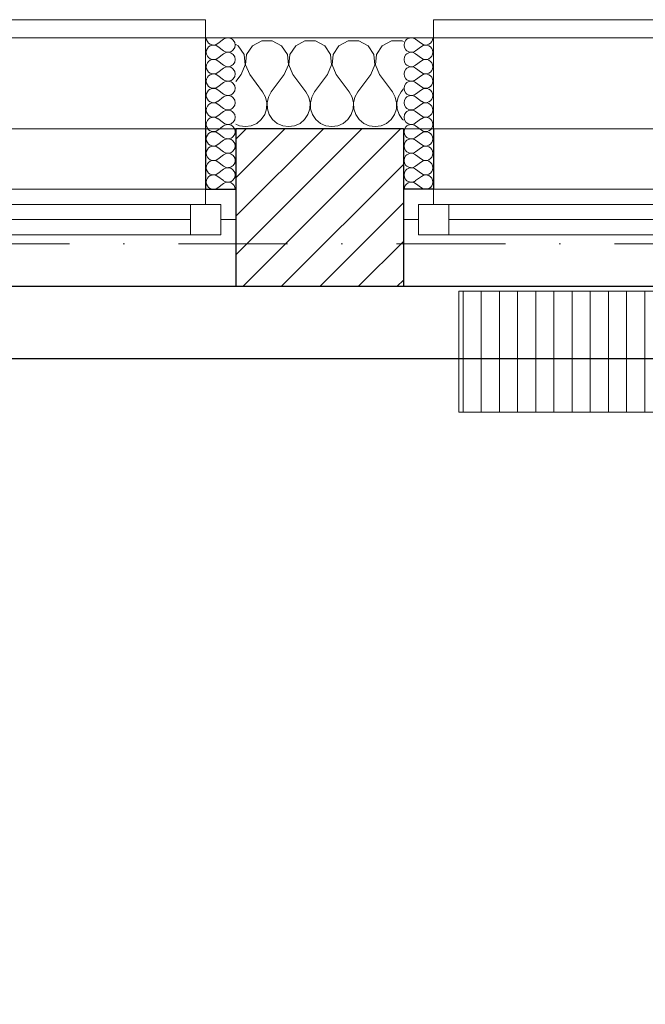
# Model space of a CAD drawing. Header units: millimetres. Extents: x 172139 to 266886, y 98118 to 138225.
# Tile 63 of 123: x 210056 to 211089, y 120080 to 121706. Entities that reach past the tile are written whole.
import ezdxf

# ---------------------------------------------------------------- set-up
doc = ezdxf.new("R2010")
doc.units = ezdxf.units.MM
doc.header["$MEASUREMENT"] = 0
doc.linetypes.add('Kropki i Kreski', pattern=[360, 180, -90, 0, -90])
for name, color, linetype in [('Konstrukcja - Siatki mod', 7, 'Continuous'), ('KR_INW', 7, 'Continuous'), ('NAPIS_SODON', 7, 'Continuous'), ('Okna ArchiCADa', 7, 'Continuous')]:
    doc.layers.add(name, color=color, linetype=linetype)
for name, color, linetype, lineweight, true_color in [('Konstrukcja - Siatki mod_Nr_pióra__48', 7, 'Continuous', 15, 0xa80f02), ('KR_INW_Nr_pióra__102', 7, 'Continuous', 5, 0xcccccc), ('Okna ArchiCADa_Nr_pióra__61', 7, 'Continuous', 13, 0x6a6a6a), ('Okna ArchiCADa_Nr_pióra__64', 7, 'Continuous', 13, 0x41c341), ('PRZEBUDOWA_GRZEJNIK_DEMONTAŻ_Nr_pióra__48', 7, 'Continuous', 15, 0xa80f02)]:
    doc.layers.add(name, color=color, linetype=linetype, lineweight=lineweight, true_color=true_color)
for name, color, linetype, lineweight in [('KR_INW_Nr_pióra__101', 252, 'Continuous', 5), ('KR_INW_Nr_pióra__27', 7, 'Continuous', 25), ('KR_INW_Nr_pióra__47', 7, 'Continuous', 15), ('NAPIS_SODON_Nr_pióra__1', 7, 'Continuous', 13), ('NAPIS_SODON_Nr_pióra__121', 255, 'Continuous', 0), ('Okna ArchiCADa_Nr_pióra__27', 7, 'Continuous', 25), ('STREFA_WYBURZENIA_Nr_pióra__121', 255, 'Continuous', 0)]:
    doc.layers.add(name, color=color, linetype=linetype, lineweight=lineweight)
doc.linetypes.add('X', pattern='A,0,[1,20231130_A.01.3_WYBURZENIA1.Shx,S=2.380952,R=0,X=0,Y=0],-300,0', length=300)

# ---------------------------------------------------------------- blocks, each defined once
blk = doc.blocks.new('Strop_1', base_point=(179225, 121523.3))
at = {"layer": 'NAPIS_SODON_Nr_pióra__1', "linetype": 'Continuous', "flags": 128}
blk.add_lwpolyline([(179225, 121523.3), (179225.9, 107003.8), (250898.3, 107008.3), (250897.4, 121527.8)], close=True, dxfattribs=at)
blk = doc.blocks.new('Strop_2', base_point=(188316, 115154.1))
at = {"layer": 'NAPIS_SODON_Nr_pióra__121', "linetype": 'Continuous', "flags": 128}
blk.add_lwpolyline([(205315.4, 121145.6), (224463.2, 121145.6), (224463.2, 120284.7), (224843.2, 120284.7), (224843.2, 121525.6), (230445.6, 121525.6), (230445.6, 120284.7), (230445.6, 115394.1), (230442.2, 115394.1), (230443.9, 117003.9), (226439, 117009.8), (226379.4, 115221.6), (224893.2, 115252.5), (224893.2, 113397.6), (205242.2, 113397.6)], dxfattribs=at)
blk = doc.blocks.new('*X105')
at = {"layer": 'KR_INW_Nr_pióra__102', "linetype": 'Continuous'}
for p, q in [((210416.9, 121662.7), (210412.9, 121664.9)), ((210455.6, 121670.9), (210440.3, 121662.7)), ((210473, 121670.9), (210455.6, 121670.9)), ((210488.3, 121662.7), (210473, 121670.9)), ((210527, 121670.9), (210511.7, 121662.7)), ((210544.4, 121670.9), (210527, 121670.9)), ((210559.7, 121662.7), (210544.4, 121670.9)), ((210598.4, 121670.9), (210583.1, 121662.7)), ((210615.8, 121670.9), (210598.4, 121670.9)), ((210631.2, 121662.7), (210615.8, 121670.9)), ((210669.9, 121670.9), (210654.5, 121662.7)), ((210687.3, 121670.9), (210669.9, 121670.9)), ((210689.5, 121669.7), (210687.3, 121670.9)), ((210426.5, 121648.2), (210416.9, 121662.7)), ((210440.3, 121662.7), (210430.6, 121648.2)), ((210497.9, 121648.2), (210488.3, 121662.7)), ((210511.7, 121662.7), (210502.1, 121648.2)), ((210569.4, 121648.2), (210559.7, 121662.7)), ((210583.1, 121662.7), (210573.5, 121648.2)), ((210640.8, 121648.2), (210631.2, 121662.7)), ((210654.5, 121662.7), (210644.9, 121648.2)), ((210428.2, 121630.9), (210426.5, 121648.2)), ((210430.6, 121648.2), (210429, 121630.9)), ((210499.6, 121630.9), (210497.9, 121648.2)), ((210502.1, 121648.2), (210500.4, 121630.9)), ((210571, 121630.9), (210569.4, 121648.2)), ((210573.5, 121648.2), (210571.8, 121630.9)), ((210642.4, 121630.9), (210640.8, 121648.2)), ((210644.9, 121648.2), (210643.3, 121630.9)), ((210421.4, 121614.9), (210428.2, 121630.9)), ((210429, 121630.9), (210435.7, 121614.9)), ((210492.9, 121614.9), (210499.6, 121630.9)), ((210500.4, 121630.9), (210507.1, 121614.9)), ((210564.3, 121614.9), (210571, 121630.9)), ((210571.8, 121630.9), (210578.6, 121614.9)), ((210635.7, 121614.9), (210642.4, 121630.9)), ((210643.3, 121630.9), (210650, 121614.9)), ((210421.4, 121614.9), (210412.9, 121603.5)), ((210435.7, 121614.9), (210457.1, 121586.3)), ((210492.9, 121614.9), (210471.4, 121586.3)), ((210507.1, 121614.9), (210528.6, 121586.3)), ((210564.3, 121614.9), (210542.9, 121586.3)), ((210578.6, 121614.9), (210600, 121586.3)), ((210635.7, 121614.9), (210614.3, 121586.3)), ((210650, 121614.9), (210671.4, 121586.3)), ((210461.9, 121577.7), (210457.1, 121586.3)), ((210471.4, 121586.3), (210466.7, 121577.7)), ((210533.3, 121577.7), (210528.6, 121586.3)), ((210542.9, 121586.3), (210538.1, 121577.7)), ((210604.8, 121577.7), (210600, 121586.3)), ((210614.3, 121586.3), (210609.5, 121577.7)), ((210676.2, 121577.7), (210671.4, 121586.3)), ((210685.7, 121586.3), (210680.9, 121577.7)), ((210689.5, 121591.4), (210685.7, 121586.3)), ((210464.1, 121568.1), (210461.9, 121577.7)), ((210463.7, 121558.2), (210464.1, 121568.1)), ((210466.7, 121577.7), (210464.4, 121568.1)), ((210464.4, 121568.1), (210464.9, 121558.2)), ((210535.6, 121568.1), (210533.3, 121577.7)), ((210535.1, 121558.2), (210535.6, 121568.1)), ((210538.1, 121577.7), (210535.9, 121568.1)), ((210535.9, 121568.1), (210536.3, 121558.2)), ((210607, 121568.1), (210604.8, 121577.7)), ((210606.5, 121558.2), (210607, 121568.1)), ((210609.5, 121577.7), (210607.3, 121568.1)), ((210607.3, 121568.1), (210607.8, 121558.2)), ((210678.4, 121568.1), (210676.2, 121577.7)), ((210677.9, 121558.2), (210678.4, 121568.1)), ((210680.9, 121577.7), (210678.7, 121568.1)), ((210678.7, 121568.1), (210679.2, 121558.2)), ((210460.5, 121548.9), (210463.7, 121558.2)), ((210464.9, 121558.2), (210468.1, 121548.9)), ((210531.9, 121548.9), (210535.1, 121558.2)), ((210536.3, 121558.2), (210539.5, 121548.9)), ((210603.4, 121548.9), (210606.5, 121558.2)), ((210607.8, 121558.2), (210610.9, 121548.9)), ((210674.8, 121548.9), (210677.9, 121558.2)), ((210679.2, 121558.2), (210682.3, 121548.9)), ((210447.3, 121534.5), (210454.9, 121540.8)), ((210454.9, 121540.8), (210460.5, 121548.9)), ((210468.1, 121548.9), (210473.6, 121540.8)), ((210473.6, 121540.8), (210481.2, 121534.5)), ((210518.8, 121534.5), (210526.4, 121540.8)), ((210526.4, 121540.8), (210531.9, 121548.9)), ((210539.5, 121548.9), (210545.1, 121540.8)), ((210545.1, 121540.8), (210552.7, 121534.5)), ((210590.2, 121534.5), (210597.8, 121540.8)), ((210597.8, 121540.8), (210603.4, 121548.9)), ((210610.9, 121548.9), (210616.5, 121540.8)), ((210616.5, 121540.8), (210624.1, 121534.5)), ((210661.6, 121534.5), (210669.2, 121540.8)), ((210669.2, 121540.8), (210674.8, 121548.9)), ((210682.3, 121548.9), (210687.9, 121540.8)), ((210687.9, 121540.8), (210689.5, 121539.5)), ((210412.9, 121533.1), (210418.8, 121530.5)), ((210418.8, 121530.5), (210428.6, 121529.2)), ((210428.6, 121529.2), (210438.3, 121530.5)), ((210438.3, 121530.5), (210447.3, 121534.5)), ((210481.2, 121534.5), (210490.2, 121530.5)), ((210490.2, 121530.5), (210500, 121529.2)), ((210500, 121529.2), (210509.8, 121530.5)), ((210509.8, 121530.5), (210518.8, 121534.5)), ((210552.7, 121534.5), (210561.7, 121530.5)), ((210561.7, 121530.5), (210571.4, 121529.2)), ((210571.4, 121529.2), (210581.2, 121530.5)), ((210581.2, 121530.5), (210590.2, 121534.5)), ((210624.1, 121534.5), (210633.1, 121530.5)), ((210633.1, 121530.5), (210642.9, 121529.2)), ((210642.9, 121529.2), (210652.6, 121530.5)), ((210652.6, 121530.5), (210661.6, 121534.5))]:
    blk.add_line(p, q, dxfattribs=at)
blk = doc.blocks.new('*X125')
at = {"layer": 'KR_INW_Nr_pióra__102', "linetype": 'Continuous'}
for p, q in [((210709.8, 121673.2), (210719.3, 121666.1)), ((210709.8, 121654.2), (210719.3, 121661.3)), ((210709.8, 121649.4), (210719.3, 121642.3)), ((210709.8, 121630.4), (210719.3, 121637.5)), ((210709.8, 121625.6), (210719.3, 121618.5)), ((210709.8, 121606.5), (210719.3, 121613.7)), ((210709.8, 121601.8), (210719.3, 121594.6)), ((210709.8, 121582.7), (210719.3, 121589.9)), ((210709.8, 121578), (210719.3, 121570.8)), ((210709.8, 121558.9), (210719.3, 121566.1)), ((210709.8, 121554.2), (210719.3, 121547)), ((210709.8, 121535.1), (210719.3, 121542.3)), ((210709.8, 121530.4), (210719.3, 121523.2)), ((210709.8, 121511.3), (210719.3, 121518.5)), ((210709.8, 121506.5), (210719.3, 121499.4)), ((210709.8, 121487.5), (210719.3, 121494.6)), ((210709.8, 121482.7), (210719.3, 121475.6)), ((210709.8, 121463.7), (210719.3, 121470.8)), ((210709.8, 121458.9), (210719.3, 121451.8)), ((210709.8, 121439.9), (210719.3, 121447)), ((210709.8, 121435.1), (210719.3, 121428))]:
    blk.add_line(p, q, dxfattribs=at)
for centre, start, end in [((210702.6, 121663.7), 53.1301, 306.8699), ((210726.4, 121675.6), 233.1301, 0), ((210702.6, 121639.9), 53.1301, 306.8699), ((210726.4, 121651.8), 0, 126.8699), ((210726.4, 121651.8), 233.1301, 0), ((210726.4, 121628), 0, 126.8699), ((210702.6, 121616.1), 53.1301, 306.8699), ((210726.4, 121628), 233.1301, 0), ((210726.4, 121604.2), 0, 126.8699), ((210702.6, 121592.3), 53.1301, 306.8699), ((210726.4, 121604.2), 233.1301, 0), ((210726.4, 121580.4), 0, 126.8699), ((210702.6, 121568.5), 53.1301, 306.8699), ((210726.4, 121580.4), 233.1301, 0), ((210726.4, 121556.5), 0, 126.8699), ((210702.6, 121544.6), 53.1301, 306.8699), ((210726.4, 121556.5), 233.1301, 0), ((210726.4, 121532.7), 0, 126.8699), ((210702.6, 121520.8), 53.1301, 306.8699), ((210726.4, 121532.7), 233.1301, 0), ((210726.4, 121508.9), 0, 126.8699), ((210702.6, 121497), 53.1301, 306.8699), ((210726.4, 121508.9), 233.1301, 0), ((210726.4, 121485.1), 0, 126.8699), ((210702.6, 121473.2), 53.1301, 306.8699), ((210726.4, 121485.1), 233.1301, 0), ((210726.4, 121461.3), 0, 126.8699), ((210702.6, 121449.4), 53.1301, 306.8699), ((210726.4, 121461.3), 233.1301, 0), ((210702.6, 121425.6), 53.1301, 180), ((210726.4, 121437.5), 0, 126.8699), ((210726.4, 121437.5), 233.1301, 0)]:
    blk.add_arc(centre, 11.9, start, end, dxfattribs=at)
blk = doc.blocks.new('*X128')
at = {"layer": 'KR_INW_Nr_pióra__102', "linetype": 'Continuous'}
for p, q in [((210392.7, 121673.2), (210383.1, 121666.1)), ((210392.7, 121654.2), (210383.1, 121661.3)), ((210392.7, 121649.4), (210383.1, 121642.3)), ((210392.7, 121630.4), (210383.1, 121637.5)), ((210392.7, 121625.6), (210383.1, 121618.5)), ((210392.7, 121606.5), (210383.1, 121613.7)), ((210392.7, 121601.8), (210383.1, 121594.6)), ((210392.7, 121582.7), (210383.1, 121589.9)), ((210392.7, 121578), (210383.1, 121570.8)), ((210392.7, 121558.9), (210383.1, 121566.1)), ((210392.7, 121554.2), (210383.1, 121547)), ((210392.7, 121535.1), (210383.1, 121542.3)), ((210392.7, 121530.4), (210383.1, 121523.2)), ((210392.7, 121511.3), (210383.1, 121518.5)), ((210392.7, 121506.5), (210383.1, 121499.4)), ((210392.7, 121487.5), (210383.1, 121494.6)), ((210392.7, 121482.7), (210383.1, 121475.6)), ((210392.7, 121463.7), (210383.1, 121470.8)), ((210392.7, 121458.9), (210383.1, 121451.8)), ((210392.7, 121439.9), (210383.1, 121447)), ((210392.7, 121435.1), (210383.1, 121428))]:
    blk.add_line(p, q, dxfattribs=at)
for centre, start, end in [((210376, 121675.6), 180, 306.8699), ((210399.8, 121663.7), 233.1301, 126.8699), ((210376, 121651.8), 53.1301, 180), ((210376, 121651.8), 180, 306.8699), ((210399.8, 121639.9), 233.1301, 126.8699), ((210376, 121628), 53.1301, 180), ((210376, 121628), 180, 306.8699), ((210376, 121604.2), 53.1301, 180), ((210399.8, 121616.1), 233.1301, 126.8699), ((210376, 121604.2), 180, 306.8699), ((210399.8, 121592.3), 233.1301, 126.8699), ((210376, 121580.4), 53.1301, 180), ((210376, 121580.4), 180, 306.8699), ((210376, 121556.5), 53.1301, 180), ((210399.8, 121568.5), 233.1301, 126.8699), ((210376, 121556.5), 180, 306.8699), ((210399.8, 121544.6), 233.1301, 126.8699), ((210376, 121532.7), 53.1301, 180), ((210376, 121532.7), 180, 306.8699), ((210376, 121508.9), 53.1301, 180), ((210399.8, 121520.8), 233.1301, 126.8699), ((210376, 121508.9), 180, 306.8699), ((210399.8, 121497), 233.1301, 126.8699), ((210376, 121485.1), 53.1301, 180), ((210376, 121485.1), 180, 306.8699), ((210376, 121461.3), 53.1301, 180), ((210399.8, 121473.2), 233.1301, 126.8699), ((210376, 121461.3), 180, 306.8699), ((210399.8, 121449.4), 233.1301, 126.8699), ((210376, 121437.5), 53.1301, 180), ((210376, 121437.5), 180, 306.8699), ((210399.8, 121425.6), 0, 126.8699)]:
    blk.add_arc(centre, 11.9, start, end, dxfattribs=at)
blk = doc.blocks.new('Okno dwuskrzydłowe 19_3')
at = {"layer": 'Okna ArchiCADa_Nr_pióra__64', "linetype": 'Continuous'}
for p, q in [((-571.3, 230), (571.3, 230)), ((-546.3, 25), (-496.3, 25)), ((-546.3, -25), (-546.3, 25)), ((-496.3, 25), (-50, 25)), ((-496.3, 25), (-496.3, -25)), ((-496.3, 25), (-50, 25)), ((-50, -25), (-50, 25)), ((-50, 25), (0, 25)), ((0, 25), (0, -25)), ((0, 25), (50, 25)), ((0, -25), (0, 25)), ((50, 25), (496.3, 25)), ((50, 25), (50, -25)), ((50, 25), (496.3, 25)), ((496.3, -25), (496.3, 25)), ((496.3, 25), (546.3, 25)), ((546.3, 25), (546.3, -25)), ((-571.3, 0), (-546.3, 0)), ((-571.3, -50), (-571.3, 0)), ((-546.3, 0), (-546.3, -25)), ((-496.3, 0), (-50, 0)), ((50, 0), (496.3, 0)), ((546.3, -25), (546.3, 0)), ((546.3, 0), (571.3, 0)), ((571.3, -50), (571.3, 0)), ((-546.3, -25), (-521.3, -25)), ((-496.3, -25), (-546.3, -25)), ((-521.3, -25), (-521.3, -50)), ((-50, -25), (-496.3, -25)), ((0, -25), (-50, -25)), ((50, -25), (0, -25)), ((496.3, -25), (50, -25)), ((546.3, -25), (496.3, -25)), ((521.3, -50), (521.3, -25)), ((521.3, -25), (546.3, -25)), ((-521.3, -50), (-571.3, -50)), ((-521.3, -50), (-571.3, -50)), ((0, -50), (-521.3, -50)), ((521.3, -50), (0, -50)), ((571.3, -50), (521.3, -50)), ((521.3, -50), (571.3, -50)), ((-521.3, -300), (521.3, -300)), ((-521.3, -300), (-521.3, -330)), ((521.3, -330), (521.3, -300)), ((-521.3, -330), (521.3, -330))]:
    blk.add_line(p, q, dxfattribs=at)
blk = doc.blocks.new('Okno dwuskrzydłowe 19_4')
at = {"layer": 'Okna ArchiCADa_Nr_pióra__64', "linetype": 'Continuous'}
for p, q in [((-571.6, 230), (571.6, 230)), ((-546.6, 25), (-496.6, 25)), ((-546.6, -25), (-546.6, 25)), ((-496.6, 25), (-50, 25)), ((-496.6, 25), (-496.6, -25)), ((-496.6, 25), (-50, 25)), ((-50, -25), (-50, 25)), ((-50, 25), (0, 25)), ((0, 25), (0, -25)), ((0, 25), (50, 25)), ((0, -25), (0, 25)), ((50, 25), (496.6, 25)), ((50, 25), (50, -25)), ((50, 25), (496.6, 25)), ((496.6, -25), (496.6, 25)), ((496.6, 25), (546.6, 25)), ((546.6, 25), (546.6, -25)), ((-571.6, 0), (-546.6, 0)), ((-571.6, -50), (-571.6, 0)), ((-546.6, 0), (-546.6, -25)), ((-496.6, 0), (-50, 0)), ((50, 0), (496.6, 0)), ((546.6, -25), (546.6, 0)), ((546.6, 0), (571.6, 0)), ((571.6, -50), (571.6, 0)), ((-546.6, -25), (-521.6, -25)), ((-496.6, -25), (-546.6, -25)), ((-521.6, -25), (-521.6, -50)), ((-50, -25), (-496.6, -25)), ((0, -25), (-50, -25)), ((50, -25), (0, -25)), ((496.6, -25), (50, -25)), ((546.6, -25), (496.6, -25)), ((521.6, -50), (521.6, -25)), ((521.6, -25), (546.6, -25)), ((-521.6, -50), (-571.6, -50)), ((-521.6, -50), (-571.6, -50)), ((0, -50), (-521.6, -50)), ((521.6, -50), (0, -50)), ((571.6, -50), (521.6, -50)), ((521.6, -50), (571.6, -50)), ((-521.6, -300), (521.6, -300)), ((-521.6, -300), (-521.6, -330)), ((521.6, -330), (521.6, -300)), ((-521.6, -330), (521.6, -330))]:
    blk.add_line(p, q, dxfattribs=at)
blk = doc.blocks.new('Wnęka sklepiona płasko 19_4')
at = {"layer": 'Okna ArchiCADa_Nr_pióra__27', "linetype": 'Continuous'}
for p, q in [((1281.3, 250), (-1281.3, 250)), ((-1281.3, 130), (1281.3, 130))]:
    blk.add_line(p, q, dxfattribs=at)
at = {"layer": 'Okna ArchiCADa_Nr_pióra__61', "linetype": 'Continuous'}
blk.add_line((-1281.3, 250), (1281.3, 250), dxfattribs=at)
blk = doc.blocks.new('Ściana_1', base_point=(179075.1, 121675.6))
at = {"layer": 'KR_INW_Nr_pióra__101', "linetype": 'Continuous'}
h = blk.add_hatch(dxfattribs=at)
h.set_pattern_fill('Cegła_licówka', color=256, style=0, pattern_type=2)
h.set_pattern_definition([(45, (0, 0), (-31.819804, 31.819804), [])])
h.paths.add_polyline_path([(210412.9, 121375.6), (210412.9, 121265.6), (210689.5, 121265.6), (210689.5, 121375.6), (210689.5, 121425.6), (210689.5, 121525.6), (210412.9, 121525.6), (210412.9, 121425.6)])
at = {"layer": 'KR_INW_Nr_pióra__27', "linetype": 'Continuous'}
for p, q in [((210362.9, 121525.6), (210362.9, 121425.6)), ((210689.5, 121525.6), (210412.9, 121525.6)), ((210412.9, 121525.6), (210412.9, 121425.6)), ((210689.5, 121525.6), (210689.5, 121425.6)), ((210739.5, 121525.6), (210739.5, 121425.6)), ((210362.9, 121425.6), (210412.9, 121425.6)), ((210412.9, 121425.6), (210412.9, 121375.6)), ((210739.5, 121425.6), (210689.5, 121425.6)), ((210689.5, 121425.6), (210689.5, 121375.6)), ((210412.9, 121375.6), (210412.9, 121265.6)), ((210689.5, 121375.6), (210689.5, 121265.6)), ((210412.9, 121265.6), (210689.5, 121265.6))]:
    blk.add_line(p, q, dxfattribs=at)
at = {"layer": 'KR_INW_Nr_pióra__47', "linetype": 'Continuous'}
for p, q in [((210412.9, 121675.6), (210362.9, 121675.6)), ((210362.9, 121425.6), (210362.9, 121675.6)), ((210362.9, 121675.6), (210362.9, 121525.6)), ((210689.5, 121675.6), (210739.5, 121675.6)), ((210739.5, 121425.6), (210739.5, 121675.6)), ((210739.5, 121675.6), (210739.5, 121525.6)), ((210412.9, 121425.6), (210362.9, 121425.6)), ((210689.5, 121425.6), (210739.5, 121425.6))]:
    blk.add_line(p, q, dxfattribs=at)
at = {"layer": 'KR_INW_Nr_pióra__47', "linetype": 'Continuous', "flags": 128}
blk.add_lwpolyline([(210689.5, 121675.6), (210412.9, 121675.6)], dxfattribs=at)
at = {"layer": 'KR_INW'}
for name in ['*X128', '*X105', '*X125']:
    blk.add_blockref(name, (0, 0), dxfattribs=at)
at = {"layer": 'Okna ArchiCADa', "color": 251, "linetype": 'Continuous', "lineweight": 13, "true_color": 0x6a6a6a, "xscale": -1, "zscale": 1000, "rotation": 180}
blk.add_blockref('Wnęka sklepiona płasko 19_4', (210550.9, 121395.6), dxfattribs=at)
at = {"layer": 'Okna ArchiCADa_Nr_pióra__64', "linetype": 'Continuous', "xscale": -1, "zscale": 1000, "rotation": 180}
for name, p in [('Okno dwuskrzydłowe 19_4', (209841.3, 121375.6)), ('Okno dwuskrzydłowe 19_3', (211260.8, 121375.6))]:
    blk.add_blockref(name, p, dxfattribs=at)
blk = doc.blocks.new('Standardowy znacznik siatki_10')
at = {"layer": 'Konstrukcja - Siatki mod_Nr_pióra__48', "linetype": 'Kropki i Kreski'}
blk.add_line((1000, 0), (72912, 0), dxfattribs=at)

msp = doc.modelspace()

# ---------------------------------------------------------------- hatches: boundary and pattern name
at = {"layer": 'PRZEBUDOWA_GRZEJNIK_DEMONTAŻ_Nr_pióra__48', "linetype": 'Continuous'}
h = msp.add_hatch(dxfattribs=at)
h.set_pattern_fill('Sklejka', color=256, style=0, pattern_type=2)
h.set_pattern_definition([(90, (211298.116, 121157.63), (-30, 0), [])])
h.paths.add_polyline_path([(210781.3, 121057.6), (211814.9, 121057.6), (211814.9, 121257.6), (210781.3, 121257.6)])

# ---------------------------------------------------------------- linework, layer by layer
at = {"layer": 'PRZEBUDOWA_GRZEJNIK_DEMONTAŻ_Nr_pióra__48', "linetype": 'X', "flags": 128}
msp.add_lwpolyline([(210781.3, 121057.6), (211814.9, 121057.6), (211814.9, 121257.6), (210781.3, 121257.6)], close=True, dxfattribs=at)
at = {"layer": 'STREFA_WYBURZENIA_Nr_pióra__121', "linetype": 'Continuous', "flags": 128}
msp.add_lwpolyline([(207849, 121145.6), (207797.8, 116236.5), (208691.7, 116252), (208697.2, 115577.1), (209091.2, 115577.1), (209976.4, 115577.1), (211746.9, 115577.1), (211743.7, 115852.7), (212106.6, 115831.2), (212236.4, 121145.6), (211814.9, 121145.6), (211814.9, 121057.6), (210781.3, 121057.6), (210781.3, 121145.6)], close=True, dxfattribs=at)

# ---------------------------------------------------------------- block references
at = {"layer": 'Konstrukcja - Siatki mod', "color": 8, "linetype": 'Continuous', "lineweight": 13, "zscale": 1000}
msp.add_blockref('Standardowy znacznik siatki_10', (177989.3, 121335.6), dxfattribs=at)
at = {"layer": 'KR_INW'}
msp.add_blockref('Ściana_1', (179075.1, 121675.6), dxfattribs=at)
at = {"layer": 'NAPIS_SODON', "linetype": 'Continuous'}
msp.add_blockref('Strop_1', (179225, 121523.3), dxfattribs=at)
at = {"layer": 'NAPIS_SODON', "color": 255, "linetype": 'Continuous', "lineweight": 0}
msp.add_blockref('Strop_2', (188316, 115154.1), dxfattribs=at)

doc.saveas('drawing.dxf')
